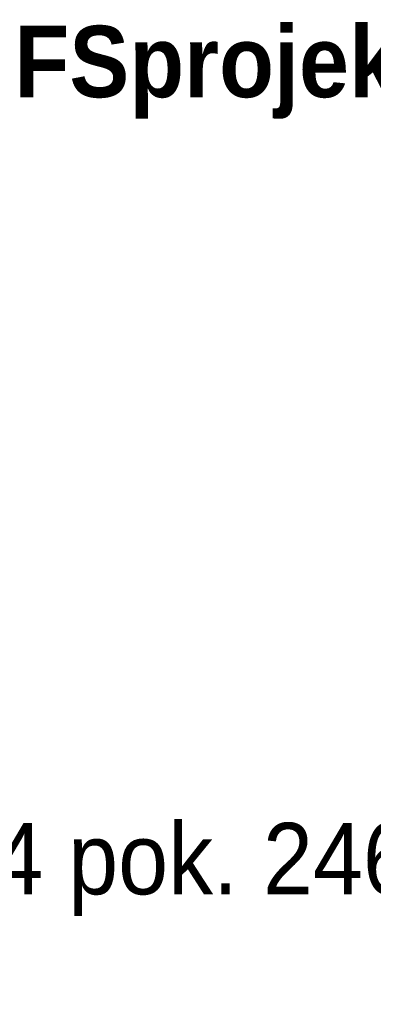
# Model space of a CAD drawing. Header units: centimetres. Extents: x -29333 to 403204, y -464147 to 16641.
# Tile 4 of 134: x 388273 to 388347, y -461521 to -461314. Entities that reach past the tile are written whole.
import ezdxf

# ---------------------------------------------------------------- set-up
doc = ezdxf.new("R2010")
doc.units = ezdxf.units.CM
doc.header["$MEASUREMENT"] = 0
doc.styles.add('GENERATED_STYLE_1', font='arial.ttf')

msp = doc.modelspace()

# ---------------------------------------------------------------- texts
at = {"color": 7, "linetype": 'Continuous', "lineweight": 13, "insert": (388007.16, -461315.51), "char_height": 15, "attachment_point": 1, "line_spacing_factor": 0.912923, "style": 'GENERATED_STYLE_1'}
msp.add_mtext('\\A1;{\\W0.900000x;\\pql;\\fArial|b0|i0|c238|p38;PRACOWNIA PROJEKTOWA\\fCourier New|b0|i0|c238|p53;\\H0.800000x; \\fArial|b1|i0|c238|p38;\\c223;\\H1.250000x;FS\\fArial|b1|i0|c238|p38;\\c8400896;projekt\\P\\pql;\\fArial|b0|i0|c238|p38;\\C7;ul. PODHALAŃSKA 41 \\P\\pql;\\fArial|b0|i0|c238|p38;87-300 BRODNICA        \\P\\pql;\\fArial|b0|i0|c238|p38;\\H0.833333x;tel. : +48 789 813 499\\P\\pql;\\fArial|b0|i0|c238|p38;kom.: +48 790 28 29 50\\P\\pql;\\fArial|b0|i0|c238|p38;www.fsprojekt.eu\\P\\pql;\\fArial|b0|i0|c238|p38;\\P\\pql;\\fArial|b0|i0|c238|p38;\\H1.200000x;ODDZIAŁ W WARSZAWIE\\P\\pql;\\fArial|b0|i0|c238|p38;ul. MARSZAŁKOWSKA 126/134 pok. 246\\P\\pql;\\fArial|b0|i0|c238|p38;00-008 WARSZAWA}', dxfattribs=at)

doc.saveas('drawing.dxf')
